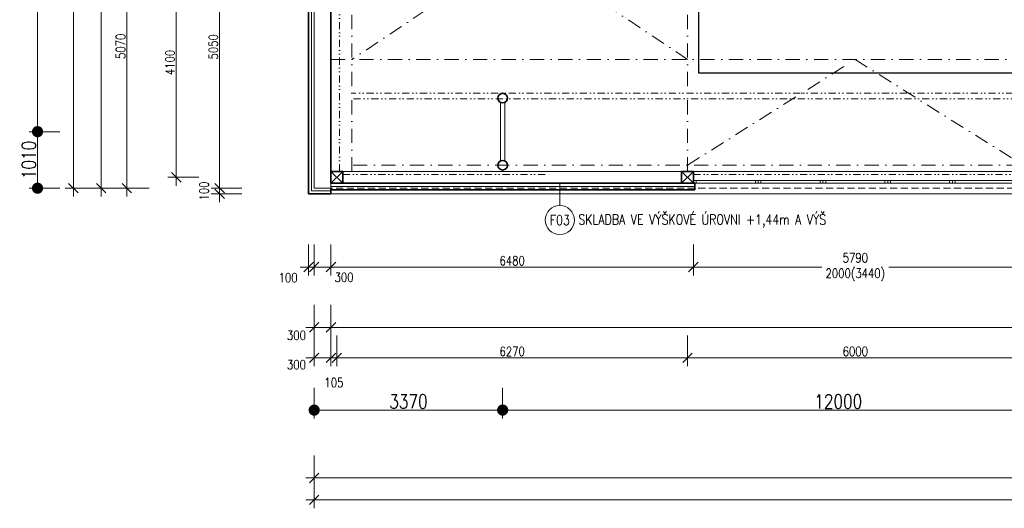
# Model space of a CAD drawing. Header units: millimetres. Extents: x -485339 to 286898, y -1189934 to 1602269.
# Tile 55 of 230: x -145820 to -128216, y -1065795 to -1057068. Entities that reach past the tile are written whole.
import ezdxf
from ezdxf.enums import TextEntityAlignment as Align

# ---------------------------------------------------------------- set-up
doc = ezdxf.new("R2010")
doc.units = ezdxf.units.MM
doc.header["$LTSCALE"] = 10
for name, pattern in [('DASHDOT', [25.4, 12.7, -6.35, 0, -6.35]), ('DĚLICÍ2', [15.875, 6.35, -3.175, 0, -3.175, 0, -3.175]), ('ČÁRKOVANÁ2', [9.525, 6.35, -3.175])]:
    doc.linetypes.add(name, pattern=pattern)
doc.layers.get('Defpoints').update_dxf_attribs({"lineweight": 0})
for name, color, linetype, lineweight in [('N_kóty', 10, 'Continuous', 18), ('N_okna', 10, 'Continuous', 18), ('N_popis', 10, 'Continuous', 18), ('N_čáry_obrys', 10, 'Continuous', 35), ('N_čáry_obv.plášt', 212, 'Continuous', 18), ('N_čáry_obv.plášt_obrys', 212, 'Continuous', 35), ('N_čáry_plné', 10, 'Continuous', 18), ('St_kóty', 132, 'Continuous', 18), ('St_sloupy_konstrukce haly', 5, 'Continuous', 35), ('St_sloupy_opláštění_půdorys', 25, 'Continuous', 35), ('St_čáry_nad', 250, 'DĚLICÍ2', 18), ('St_čáry_osy', 250, 'DASHDOT', 18), ('St_čáry_plné', 250, 'Continuous', 18), ('St_čáry_pod', 250, 'ČÁRKOVANÁ2', 18)]:
    doc.layers.add(name, color=color, linetype=linetype, lineweight=lineweight)
doc.layers.add('VYBAVENÍ', color=222, linetype='Continuous')
doc.styles.get("Standard").update_dxf_attribs({"font": 'simplex.shx', "width": 0.8})
doc.linetypes.add('IZOLACE', pattern='A,0.0001,-0.1,[134,ltypeshp.shx,S=0.1,R=0,X=-0.1,Y=0],-0.2,[134,ltypeshp.shx,S=0.1,R=180,X=0.1,Y=0],-0.1', length=0.4001)
doc.linetypes.add('ZIGZAG', pattern='A,0.00254,-5.08,[131,ltypeshp.shx,S=5.08,R=0,X=-5.08,Y=0],-10.16,[131,ltypeshp.shx,S=5.08,R=180,X=5.08,Y=0],-5.08', length=20.32254)
doc.dimstyles.new('stavebníM100', dxfattribs={"dimtxt": 165, "dimasz": 170, "dimexe": 150, "dimexo": 100, "dimgap": 30, "dimtad": 1, "dimdec": 0, "dimtxsty": 'Standard', "dimblk": 'OBLIQUE', "dimcen": -2.5, "dimdle": 150, "dimclrd": 256, "dimclre": 256, "dimclrt": 256, "dimadec": 4, "dimazin": 0, "dimtfac": 1, "dimtdec": 0, "dimtmove": 2, "dimatfit": 3, "dimldrblk": 'OBLIQUE', "dimfxl": 400, "dimfxlon": 1, "dimlwd": -1, "dimlwe": -1, "dimarcsym": 0})
doc.dimstyles.new('stavebníM100_modul', dxfattribs={"dimtxt": 250, "dimasz": 200, "dimexe": 150, "dimexo": 100, "dimgap": 30, "dimtad": 1, "dimdec": 0, "dimtxsty": 'Standard', "dimblk": 'DOT', "dimcen": -2.5, "dimdle": 150, "dimclrd": 256, "dimclre": 256, "dimclrt": 256, "dimadec": 4, "dimazin": 0, "dimtfac": 1, "dimtdec": 0, "dimtmove": 2, "dimatfit": 3, "dimldrblk": 'OBLIQUE', "dimfxl": 400, "dimfxlon": 1, "dimlwd": -1, "dimlwe": -1, "dimarcsym": 0})

# ---------------------------------------------------------------- blocks, each defined once
blk = doc.blocks.new('G$C08AFE675')
at = {"layer": 'St_sloupy_konstrukce haly', "color": 250, "lineweight": 18, "ltscale": 2}
for points in [[(-525, 40), (525, 40)], [(-525, -40), (525, -40)]]:
    blk.add_lwpolyline(points, dxfattribs=at)
at = {"layer": 'St_sloupy_konstrukce haly', "ltscale": 2}
for centre in [(-600, 0), (600, 0)]:
    blk.add_circle(centre, 85, dxfattribs=at)
blk = doc.blocks.new('G$C0F2906C7')
at = {"layer": 'St_sloupy_opláštění_půdorys', "ltscale": 2}
blk.add_lwpolyline([(-105, -105), (105, -105), (105, 105), (-105, 105)], close=True, dxfattribs=at)
for points in [[(-105, 105), (105, -105)], [(105, 105), (-105, -105)]]:
    blk.add_lwpolyline(points, dxfattribs=at)
blk = doc.blocks.new('*U5517')
at = {"layer": 'St_čáry_osy', "ltscale": 2}
blk.add_lwpolyline([(-3000, -1945), (-4, -55), (3000, -1945)], dxfattribs=at)
blk = doc.blocks.new('*U5516')
at = {"layer": 'St_čáry_osy', "ltscale": 2}
blk.add_blockref('*U5517', (0, 0), dxfattribs=at)
blk = doc.blocks.new('*U5521')
at = {"layer": 'St_čáry_osy', "ltscale": 2}
blk.add_lwpolyline([(3000, -1000), (0, 1000), (-3000, -1000)], dxfattribs=at)
blk = doc.blocks.new('*U5520')
at = {"layer": 'St_čáry_osy', "ltscale": 2}
for p in [(0, 14000), (0, 12000), (0, 10000), (0, 8000), (0, 6000), (0, 4000), (0, 2000), (0, 0)]:
    blk.add_blockref('*U5521', p, dxfattribs=at)
blk = doc.blocks.new('_OBLIQUE')
at = {"color": 0, "linetype": 'ByBlock'}
blk.add_line((-0.5, -0.5), (0.5, 0.5), dxfattribs=at)
blk = doc.blocks.new('*D5692')
at = {"layer": 'Defpoints', "color": 0}
for p in [(-140555, -1061874), (-140255, -1061874), (-140255, -1062563)]:
    blk.add_point(p, dxfattribs=at)
at = {"layer": 'St_kóty'}
for p, q in [((-140555, -1062163), (-140555, -1062713)), ((-140255, -1062163), (-140255, -1062713)), ((-140705, -1062563), (-140105, -1062563))]:
    blk.add_line(p, q, dxfattribs=at)
at = {"layer": 'St_kóty', "linetype": 'ByBlock', "xscale": 170, "yscale": 170, "zscale": 170, "rotation": 180}
blk.add_blockref('_OBLIQUE', (-140555, -1062563), dxfattribs=at)
at = {"layer": 'St_kóty', "linetype": 'ByBlock', "xscale": 170, "yscale": 170, "zscale": 170}
blk.add_blockref('_OBLIQUE', (-140255, -1062563), dxfattribs=at)
at = {"layer": 'St_kóty', "insert": (-140872, -1062705), "char_height": 165, "attachment_point": 5}
blk.add_mtext('300', dxfattribs=at)
blk = doc.blocks.new('*D5693')
at = {"layer": 'Defpoints', "color": 0}
for p in [(-140255, -1061874), (-70505, -1062274), (-70505, -1062563)]:
    blk.add_point(p, dxfattribs=at)
at = {"layer": 'St_kóty'}
for p, q in [((-140255, -1062163), (-140255, -1062713)), ((-70505, -1062374), (-70505, -1062713)), ((-140405, -1062563), (-70355, -1062563))]:
    blk.add_line(p, q, dxfattribs=at)
at = {"layer": 'St_kóty', "linetype": 'ByBlock', "xscale": 170, "yscale": 170, "zscale": 170, "rotation": 180}
blk.add_blockref('_OBLIQUE', (-140255, -1062563), dxfattribs=at)
at = {"layer": 'St_kóty', "linetype": 'ByBlock', "xscale": 170, "yscale": 170, "zscale": 170}
blk.add_blockref('_OBLIQUE', (-70505, -1062563), dxfattribs=at)
at = {"layer": 'St_kóty', "insert": (-105380, -1062450), "char_height": 165, "attachment_point": 5}
blk.add_mtext('69750', dxfattribs=at)
blk = doc.blocks.new('*D5707')
at = {"layer": 'Defpoints', "color": 0}
for p in [(-140555, -1060078), (-140255, -1060078), (-140255, -1063107)]:
    blk.add_point(p, dxfattribs=at)
at = {"layer": 'St_kóty'}
for p, q in [((-140555, -1062707), (-140555, -1063257)), ((-140255, -1062707), (-140255, -1063257)), ((-140705, -1063107), (-140105, -1063107))]:
    blk.add_line(p, q, dxfattribs=at)
at = {"layer": 'St_kóty', "linetype": 'ByBlock', "xscale": 170, "yscale": 170, "zscale": 170, "rotation": 180}
blk.add_blockref('_OBLIQUE', (-140555, -1063107), dxfattribs=at)
at = {"layer": 'St_kóty', "linetype": 'ByBlock', "xscale": 170, "yscale": 170, "zscale": 170}
blk.add_blockref('_OBLIQUE', (-140255, -1063107), dxfattribs=at)
at = {"layer": 'St_kóty', "insert": (-140872, -1063230), "char_height": 165, "attachment_point": 5}
blk.add_mtext('300', dxfattribs=at)
blk = doc.blocks.new('*D5708')
at = {"layer": 'Defpoints', "color": 0}
for p in [(-140150, -1059883), (-140255, -1060078), (-140150, -1063107)]:
    blk.add_point(p, dxfattribs=at)
at = {"layer": 'St_kóty'}
for p, q in [((-140255, -1062707), (-140255, -1063257)), ((-140150, -1062707), (-140150, -1063257)), ((-140405, -1063107), (-140000, -1063107))]:
    blk.add_line(p, q, dxfattribs=at)
at = {"layer": 'St_kóty', "linetype": 'ByBlock', "xscale": 170, "yscale": 170, "zscale": 170, "rotation": 180}
blk.add_blockref('_OBLIQUE', (-140255, -1063107), dxfattribs=at)
at = {"layer": 'St_kóty', "linetype": 'ByBlock', "xscale": 170, "yscale": 170, "zscale": 170}
blk.add_blockref('_OBLIQUE', (-140150, -1063107), dxfattribs=at)
at = {"layer": 'St_kóty', "insert": (-140202, -1063549), "char_height": 165, "attachment_point": 5}
blk.add_mtext('105', dxfattribs=at)
blk = doc.blocks.new('*D5709')
at = {"layer": 'Defpoints', "color": 0}
for p in [(-140150, -1059883), (-133880, -1059883), (-133880, -1063107)]:
    blk.add_point(p, dxfattribs=at)
at = {"layer": 'St_kóty'}
for p, q in [((-140150, -1062707), (-140150, -1063257)), ((-133880, -1062707), (-133880, -1063257)), ((-140300, -1063107), (-133730, -1063107))]:
    blk.add_line(p, q, dxfattribs=at)
at = {"layer": 'St_kóty', "linetype": 'ByBlock', "xscale": 170, "yscale": 170, "zscale": 170, "rotation": 180}
blk.add_blockref('_OBLIQUE', (-140150, -1063107), dxfattribs=at)
at = {"layer": 'St_kóty', "linetype": 'ByBlock', "xscale": 170, "yscale": 170, "zscale": 170}
blk.add_blockref('_OBLIQUE', (-133880, -1063107), dxfattribs=at)
at = {"layer": 'St_kóty', "insert": (-137015, -1062994), "char_height": 165, "attachment_point": 5}
blk.add_mtext('6270', dxfattribs=at)
blk = doc.blocks.new('*D5710')
at = {"layer": 'Defpoints', "color": 0}
for p in [(-133880, -1059883), (-127880, -1059883), (-127880, -1063107)]:
    blk.add_point(p, dxfattribs=at)
at = {"layer": 'St_kóty'}
for p, q in [((-133880, -1062707), (-133880, -1063257)), ((-127880, -1062707), (-127880, -1063257)), ((-134030, -1063107), (-127730, -1063107))]:
    blk.add_line(p, q, dxfattribs=at)
at = {"layer": 'St_kóty', "linetype": 'ByBlock', "xscale": 170, "yscale": 170, "zscale": 170, "rotation": 180}
blk.add_blockref('_OBLIQUE', (-133880, -1063107), dxfattribs=at)
at = {"layer": 'St_kóty', "linetype": 'ByBlock', "xscale": 170, "yscale": 170, "zscale": 170}
blk.add_blockref('_OBLIQUE', (-127880, -1063107), dxfattribs=at)
at = {"layer": 'St_kóty', "insert": (-130880, -1062994), "char_height": 165, "attachment_point": 5}
blk.add_mtext('6000', dxfattribs=at)
blk = doc.blocks.new('_Dot')
at = {"color": 0, "linetype": 'ByBlock', "lineweight": -2}
blk.add_line((-0.5, 0), (-1, 0), dxfattribs=at)
at = {"color": 0, "linetype": 'ByBlock', "const_width": 0.5}
blk.add_lwpolyline([(-0.25, 0, 1), (0.25, 0, 1)], format="xyb", close=True, dxfattribs=at)
blk = doc.blocks.new('*D5736')
at = {"layer": 'Defpoints', "color": 0}
for p in [(-137185, -1040868), (-125185, -1040868), (-137185, -1064041)]:
    blk.add_point(p, dxfattribs=at)
at = {"layer": 'St_kóty'}
for p, q in [((-137185, -1063641), (-137185, -1064191)), ((-125185, -1063641), (-125185, -1064191)), ((-125385, -1064041), (-136985, -1064041))]:
    blk.add_line(p, q, dxfattribs=at)
at = {"layer": 'St_kóty', "linetype": 'ByBlock', "xscale": 200, "yscale": 200, "zscale": 200, "rotation": 180}
blk.add_blockref('_Dot', (-137185, -1064041), dxfattribs=at)
at = {"layer": 'St_kóty', "linetype": 'ByBlock', "xscale": 200, "yscale": 200, "zscale": 200}
blk.add_blockref('_Dot', (-125185, -1064041), dxfattribs=at)
at = {"layer": 'St_kóty', "insert": (-131185, -1063886), "char_height": 250, "attachment_point": 5}
blk.add_mtext('12000', dxfattribs=at)
blk = doc.blocks.new('*D5737')
at = {"layer": 'Defpoints', "color": 0}
for p in [(-137185, -1040868), (-140555, -1060078), (-140555, -1064041)]:
    blk.add_point(p, dxfattribs=at)
at = {"layer": 'St_kóty'}
for p, q in [((-140555, -1063641), (-140555, -1064191)), ((-137185, -1063641), (-137185, -1064191)), ((-137385, -1064041), (-140355, -1064041))]:
    blk.add_line(p, q, dxfattribs=at)
at = {"layer": 'St_kóty', "linetype": 'ByBlock', "xscale": 200, "yscale": 200, "zscale": 200, "rotation": 180}
blk.add_blockref('_Dot', (-140555, -1064041), dxfattribs=at)
at = {"layer": 'St_kóty', "linetype": 'ByBlock', "xscale": 200, "yscale": 200, "zscale": 200}
blk.add_blockref('_Dot', (-137185, -1064041), dxfattribs=at)
at = {"layer": 'St_kóty', "insert": (-138870, -1063886), "char_height": 250, "attachment_point": 5}
blk.add_mtext('3370', dxfattribs=at)
blk = doc.blocks.new('*D5738')
at = {"layer": 'Defpoints', "color": 0}
for p in [(-143904, -1055008), (-141724, -1055008), (-141624, -1060078)]:
    blk.add_point(p, dxfattribs=at)
at = {"layer": 'St_kóty'}
for p, q in [((-143504, -1055008), (-144054, -1055008)), ((-143904, -1060228), (-143904, -1054858)), ((-143504, -1060078), (-144054, -1060078))]:
    blk.add_line(p, q, dxfattribs=at)
at = {"layer": 'St_kóty', "linetype": 'ByBlock', "xscale": 170, "yscale": 170, "zscale": 170}
for p, rotation in [((-143904, -1055008), 90), ((-143904, -1060078), 270)]:
    blk.add_blockref('_OBLIQUE', p, dxfattribs=dict(at, rotation=rotation))
at = {"layer": 'St_kóty', "insert": (-144016, -1057543), "char_height": 165, "attachment_point": 5, "rotation": 90}
blk.add_mtext('5070', dxfattribs=at)
blk = doc.blocks.new('*D5748')
at = {"layer": 'Defpoints', "color": 0}
for p in [(-141624, -1044648), (-144364, -1060078), (-141624, -1060078)]:
    blk.add_point(p, dxfattribs=at)
at = {"layer": 'St_kóty'}
for p, q in [((-144364, -1044498), (-144364, -1060228)), ((-143964, -1044648), (-144514, -1044648)), ((-143964, -1060078), (-144514, -1060078))]:
    blk.add_line(p, q, dxfattribs=at)
at = {"layer": 'St_kóty', "linetype": 'ByBlock', "xscale": 170, "yscale": 170, "zscale": 170}
for p, rotation in [((-144364, -1044648), 90), ((-144364, -1060078), 270)]:
    blk.add_blockref('_OBLIQUE', p, dxfattribs=dict(at, rotation=rotation))
at = {"layer": 'St_kóty', "insert": (-144477, -1052363), "char_height": 165, "attachment_point": 5, "rotation": 90}
blk.add_mtext('15430', dxfattribs=at)
blk = doc.blocks.new('*D5749')
at = {"layer": 'Defpoints', "color": 0}
for p in [(-144860, -992923), (-141524, -992923), (-141624, -1060078)]:
    blk.add_point(p, dxfattribs=at)
at = {"layer": 'St_kóty'}
for p, q in [((-144860, -1060228), (-144860, -992773)), ((-144460, -992923), (-145010, -992923)), ((-144460, -1060078), (-145010, -1060078))]:
    blk.add_line(p, q, dxfattribs=at)
at = {"layer": 'St_kóty', "linetype": 'ByBlock', "xscale": 170, "yscale": 170, "zscale": 170}
for p, rotation in [((-144860, -992923), 90), ((-144860, -1060078), 270)]:
    blk.add_blockref('_OBLIQUE', p, dxfattribs=dict(at, rotation=rotation))
at = {"layer": 'St_kóty', "insert": (-144973, -1026500), "char_height": 165, "attachment_point": 5, "rotation": 90}
blk.add_mtext('67155', dxfattribs=at)
blk = doc.blocks.new('*D5752')
at = {"layer": 'Defpoints', "color": 0}
for p in [(-138294, -1041768), (-145501, -1059068), (-138294, -1059068)]:
    blk.add_point(p, dxfattribs=at)
at = {"layer": 'St_kóty'}
for p, q in [((-145101, -1041768), (-145651, -1041768)), ((-145501, -1041968), (-145501, -1058868)), ((-145101, -1059068), (-145651, -1059068))]:
    blk.add_line(p, q, dxfattribs=at)
at = {"layer": 'St_kóty', "linetype": 'ByBlock', "xscale": 200, "yscale": 200, "zscale": 200}
for p, rotation in [((-145501, -1041768), 90), ((-145501, -1059068), 270)]:
    blk.add_blockref('_Dot', p, dxfattribs=dict(at, rotation=rotation))
at = {"layer": 'St_kóty', "insert": (-145656, -1050418), "char_height": 250, "attachment_point": 5, "rotation": 90}
blk.add_mtext('17300', dxfattribs=at)
blk = doc.blocks.new('*D5753')
at = {"layer": 'Defpoints', "color": 0}
for p in [(-138294, -1059068), (-145501, -1060078), (-141624, -1060078)]:
    blk.add_point(p, dxfattribs=at)
at = {"layer": 'St_kóty'}
for p, q in [((-145101, -1059068), (-145651, -1059068)), ((-145501, -1059268), (-145501, -1059878)), ((-145101, -1060078), (-145651, -1060078))]:
    blk.add_line(p, q, dxfattribs=at)
at = {"layer": 'St_kóty', "linetype": 'ByBlock', "xscale": 200, "yscale": 200, "zscale": 200}
for p, rotation in [((-145501, -1059068), 90), ((-145501, -1060078), 270)]:
    blk.add_blockref('_Dot', p, dxfattribs=dict(at, rotation=rotation))
at = {"layer": 'St_kóty', "insert": (-145656, -1059573), "char_height": 250, "attachment_point": 5, "rotation": 90}
blk.add_mtext('1010', dxfattribs=at)
blk = doc.blocks.new('*D6628')
at = {"layer": 'Defpoints', "color": 0}
for p in [(-43625, -1042046), (-140555, -1060078), (-43625, -1065645)]:
    blk.add_point(p, dxfattribs=at)
at = {"layer": 'St_kóty'}
for p, q in [((-140555, -1065245), (-140555, -1065795)), ((-43625, -1065245), (-43625, -1065795)), ((-140705, -1065645), (-43475, -1065645))]:
    blk.add_line(p, q, dxfattribs=at)
at = {"layer": 'St_kóty', "linetype": 'ByBlock', "xscale": 170, "yscale": 170, "zscale": 170, "rotation": 180}
blk.add_blockref('_OBLIQUE', (-140555, -1065645), dxfattribs=at)
at = {"layer": 'St_kóty', "linetype": 'ByBlock', "xscale": 170, "yscale": 170, "zscale": 170}
blk.add_blockref('_OBLIQUE', (-43625, -1065645), dxfattribs=at)
at = {"layer": 'St_kóty', "insert": (-92090, -1065533), "char_height": 165, "attachment_point": 5}
blk.add_mtext('96930', dxfattribs=at)
blk = doc.blocks.new('*D6629')
at = {"layer": 'Defpoints', "color": 0}
for p in [(-140555, -1060078), (-59725, -1060478), (-59725, -1065253)]:
    blk.add_point(p, dxfattribs=at)
at = {"layer": 'St_kóty'}
for p, q in [((-140555, -1064853), (-140555, -1065403)), ((-59725, -1064853), (-59725, -1065403)), ((-140705, -1065253), (-59575, -1065253))]:
    blk.add_line(p, q, dxfattribs=at)
at = {"layer": 'St_kóty', "linetype": 'ByBlock', "xscale": 170, "yscale": 170, "zscale": 170, "rotation": 180}
blk.add_blockref('_OBLIQUE', (-140555, -1065253), dxfattribs=at)
at = {"layer": 'St_kóty', "linetype": 'ByBlock', "xscale": 170, "yscale": 170, "zscale": 170}
blk.add_blockref('_OBLIQUE', (-59725, -1065253), dxfattribs=at)
at = {"layer": 'St_kóty', "insert": (-100140, -1065141), "char_height": 165, "attachment_point": 5}
blk.add_mtext('80830', dxfattribs=at)
blk = doc.blocks.new('*D6655')
at = {"layer": 'Defpoints', "color": 0}
for p in [(-143020, -1055783), (-141219, -1055783), (-141219, -1059883)]:
    blk.add_point(p, dxfattribs=at)
at = {"layer": 'St_kóty'}
for p, q in [((-143020, -1060033), (-143020, -1055633)), ((-142620, -1055783), (-143170, -1055783)), ((-142620, -1059883), (-143170, -1059883))]:
    blk.add_line(p, q, dxfattribs=at)
at = {"layer": 'St_kóty', "linetype": 'ByBlock', "xscale": 170, "yscale": 170, "zscale": 170}
for p, rotation in [((-143020, -1055783), 90), ((-143020, -1059883), 270)]:
    blk.add_blockref('_OBLIQUE', p, dxfattribs=dict(at, rotation=rotation))
at = {"layer": 'St_kóty', "insert": (-143133, -1057833), "char_height": 165, "attachment_point": 5, "rotation": 90}
blk.add_mtext('4100', dxfattribs=at)
blk = doc.blocks.new('G$C5E2F4CAD')
at = {"layer": 'N_okna'}
for points in [[(0, 0), (1158, 0), (1158, 50), (0, 50)], [(0, 0), (50, 0), (50, 50), (0, 50)], [(1158, 0), (1108, 0), (1108, 50), (1158, 50)], [(1158, 0), (2316, 0), (2316, 50), (1158, 50)], [(1158, 0), (1158, 0), (1158, 50), (1158, 50)], [(1158, 0), (1208, 0), (1208, 50), (1158, 50)], [(2316, 0), (2266, 0), (2266, 50), (2316, 50)], [(2316, 0), (3474, 0), (3474, 50), (2316, 50)], [(2316, 0), (2316, 0), (2316, 50), (2316, 50)], [(2316, 0), (2366, 0), (2366, 50), (2316, 50)], [(3474, 0), (3424, 0), (3424, 50), (3474, 50)], [(3474, 0), (4632, 0), (4632, 50), (3474, 50)], [(3474, 0), (3474, 0), (3474, 50), (3474, 50)], [(3474, 0), (3524, 0), (3524, 50), (3474, 50)], [(4632, 0), (4582, 0), (4582, 50), (4632, 50)], [(4632, 0), (5790, 0), (5790, 50), (4632, 50)], [(4632, 0), (4632, 0), (4632, 50), (4632, 50)], [(4632, 0), (4682, 0), (4682, 50), (4632, 50)], [(5790, 0), (5740, 0), (5740, 50), (5790, 50)]]:
    blk.add_lwpolyline(points, close=True, dxfattribs=at)
blk = doc.blocks.new('*U6910')
at = {"layer": 'N_okna'}
blk.add_blockref('G$C5E2F4CAD', (-2895, -25), dxfattribs=at)
blk = doc.blocks.new('*U6911')
at = {"layer": 'N_okna'}
blk.add_blockref('*U6910', (0, 0), dxfattribs=at)
blk = doc.blocks.new('*D6924')
at = {"layer": 'Defpoints', "color": 0}
for p in [(-140655, -1060078), (-140555, -1060078), (-140655, -1061486)]:
    blk.add_point(p, dxfattribs=at)
at = {"layer": 'N_kóty'}
for p, q in [((-140655, -1061086), (-140655, -1061636)), ((-140555, -1061086), (-140555, -1061636)), ((-140405, -1061486), (-140805, -1061486))]:
    blk.add_line(p, q, dxfattribs=at)
at = {"layer": 'N_kóty', "linetype": 'ByBlock', "xscale": 170, "yscale": 170, "zscale": 170, "rotation": 180}
blk.add_blockref('_OBLIQUE', (-140655, -1061486), dxfattribs=at)
at = {"layer": 'N_kóty', "linetype": 'ByBlock', "xscale": 170, "yscale": 170, "zscale": 170}
blk.add_blockref('_OBLIQUE', (-140555, -1061486), dxfattribs=at)
at = {"layer": 'N_kóty', "insert": (-141021, -1061676), "char_height": 165, "attachment_point": 5}
blk.add_mtext('100', dxfattribs=at)
blk = doc.blocks.new('*D6926')
at = {"layer": 'Defpoints', "color": 0}
for p in [(-140555, -1060078), (-140255, -1060078), (-140255, -1061486)]:
    blk.add_point(p, dxfattribs=at)
at = {"layer": 'N_kóty'}
for p, q in [((-140555, -1061086), (-140555, -1061636)), ((-140255, -1061086), (-140255, -1061636)), ((-140705, -1061486), (-140105, -1061486))]:
    blk.add_line(p, q, dxfattribs=at)
at = {"layer": 'N_kóty', "linetype": 'ByBlock', "xscale": 170, "yscale": 170, "zscale": 170, "rotation": 180}
blk.add_blockref('_OBLIQUE', (-140555, -1061486), dxfattribs=at)
at = {"layer": 'N_kóty', "linetype": 'ByBlock', "xscale": 170, "yscale": 170, "zscale": 170}
blk.add_blockref('_OBLIQUE', (-140255, -1061486), dxfattribs=at)
at = {"layer": 'N_kóty', "insert": (-140020, -1061669), "char_height": 165, "attachment_point": 5}
blk.add_mtext('300', dxfattribs=at)
blk = doc.blocks.new('*D6927')
at = {"layer": 'Defpoints', "color": 0}
for p in [(-140255, -1060078), (-133775, -1059988), (-133775, -1061486)]:
    blk.add_point(p, dxfattribs=at)
at = {"layer": 'N_kóty'}
for p, q in [((-140255, -1061086), (-140255, -1061636)), ((-133775, -1061086), (-133775, -1061636)), ((-140405, -1061486), (-133625, -1061486))]:
    blk.add_line(p, q, dxfattribs=at)
at = {"layer": 'N_kóty', "linetype": 'ByBlock', "xscale": 170, "yscale": 170, "zscale": 170, "rotation": 180}
blk.add_blockref('_OBLIQUE', (-140255, -1061486), dxfattribs=at)
at = {"layer": 'N_kóty', "linetype": 'ByBlock', "xscale": 170, "yscale": 170, "zscale": 170}
blk.add_blockref('_OBLIQUE', (-133775, -1061486), dxfattribs=at)
at = {"layer": 'N_kóty', "insert": (-137015, -1061373), "char_height": 165, "attachment_point": 5}
blk.add_mtext('6480', dxfattribs=at)
blk = doc.blocks.new('*D6928')
at = {"layer": 'Defpoints', "color": 0}
for p in [(-133775, -1059988), (-127985, -1059988), (-127985, -1061486)]:
    blk.add_point(p, dxfattribs=at)
at = {"layer": 'N_kóty'}
for p, q in [((-133775, -1061086), (-133775, -1061636)), ((-127985, -1061086), (-127985, -1061636)), ((-133925, -1061486), (-131479, -1061486)), ((-127835, -1061486), (-130281, -1061486))]:
    blk.add_line(p, q, dxfattribs=at)
at = {"layer": 'N_kóty', "xscale": 170, "yscale": 170, "zscale": 170, "rotation": 180}
blk.add_blockref('_OBLIQUE', (-133775, -1061486), dxfattribs=at)
at = {"layer": 'N_kóty', "xscale": 170, "yscale": 170, "zscale": 170}
blk.add_blockref('_OBLIQUE', (-127985, -1061486), dxfattribs=at)
at = {"layer": 'N_kóty', "insert": (-130880, -1061486), "char_height": 165, "attachment_point": 5}
blk.add_mtext('5790\\P2000(3440)', dxfattribs=at)
blk = doc.blocks.new('*D6957')
at = {"layer": 'Defpoints', "color": 0}
for p in [(-142246, -1060078), (-141391, -1060078), (-141491, -1060178)]:
    blk.add_point(p, dxfattribs=at)
at = {"layer": 'N_kóty'}
for p, q in [((-142246, -1060328), (-142246, -1059928)), ((-141846, -1060078), (-142396, -1060078)), ((-141846, -1060178), (-142396, -1060178))]:
    blk.add_line(p, q, dxfattribs=at)
at = {"layer": 'N_kóty', "linetype": 'ByBlock', "xscale": 170, "yscale": 170, "zscale": 170}
for p, rotation in [((-142246, -1060078), 90), ((-142246, -1060178), 270)]:
    blk.add_blockref('_OBLIQUE', p, dxfattribs=dict(at, rotation=rotation))
at = {"layer": 'N_kóty', "insert": (-142523, -1060128), "char_height": 165, "attachment_point": 5, "rotation": 90}
blk.add_mtext('100', dxfattribs=at)
blk = doc.blocks.new('*D6958')
at = {"layer": 'Defpoints', "color": 0}
for p in [(-142246, -1055028), (-141391, -1055028), (-141391, -1060078)]:
    blk.add_point(p, dxfattribs=at)
at = {"layer": 'N_kóty'}
for p, q in [((-142246, -1060228), (-142246, -1054878)), ((-141846, -1055028), (-142396, -1055028)), ((-141846, -1060078), (-142396, -1060078))]:
    blk.add_line(p, q, dxfattribs=at)
at = {"layer": 'N_kóty', "linetype": 'ByBlock', "xscale": 170, "yscale": 170, "zscale": 170}
for p, rotation in [((-142246, -1055028), 90), ((-142246, -1060078), 270)]:
    blk.add_blockref('_OBLIQUE', p, dxfattribs=dict(at, rotation=rotation))
at = {"layer": 'N_kóty', "insert": (-142358, -1057553), "char_height": 165, "attachment_point": 5, "rotation": 90}
blk.add_mtext('5050', dxfattribs=at)

msp = doc.modelspace()

# ---------------------------------------------------------------- linework, layer by layer
at = {"layer": 'N_okna'}
msp.add_lwpolyline([(-133774.9, -1059987.6), (-133774.9, -1059987.6), (-133774.9, -1059937.6), (-133774.9, -1059937.6)], close=True, dxfattribs=at)
at = {"layer": 'N_popis'}
msp.add_lwpolyline([(-136162.4, -1060386.7), (-136162.4, -1059987.6)], dxfattribs=at)
msp.add_circle((-136162.4, -1060646.6), 259.9, dxfattribs=at)
at = {"layer": 'N_čáry_obrys', "ltscale": 2}
for points in [[(-140654.9, -1055007.6), (-140654.9, -1060177.6)], [(-140254.9, -1060177.6), (-140654.9, -1060177.6)]]:
    msp.add_lwpolyline(points, dxfattribs=at)
at = {"layer": 'N_čáry_obrys'}
msp.add_lwpolyline([(-140254.9, -1060177.6), (-140254.9, -1060077.6)], dxfattribs=at)
at = {"layer": 'N_čáry_obv.plášt', "linetype": 'IZOLACE', "ltscale": 10}
for points in [[(-140604.9, -1055027.6), (-140604.9, -1060127.6)], [(-140254.9, -1060127.6), (-140604.9, -1060127.6)]]:
    msp.add_lwpolyline(points, dxfattribs=at)
at = {"layer": 'N_čáry_obv.plášt'}
msp.add_lwpolyline([(-140254.9, -1059987.6), (-140254.9, -1060107.6)], dxfattribs=at)
at = {"layer": 'N_čáry_obv.plášt', "linetype": 'ZIGZAG'}
msp.add_lwpolyline([(-140254.9, -1060047.6), (-133749.9, -1060047.6)], dxfattribs=at)
at = {"layer": 'N_čáry_obv.plášt_obrys', "ltscale": 2}
for points in [[(-140254.9, -1059987.6), (-133749.9, -1059987.6)], [(-140254.9, -1060107.6), (-133749.9, -1060107.6)]]:
    msp.add_lwpolyline(points, dxfattribs=at)
at = {"layer": 'N_čáry_obv.plášt_obrys'}
msp.add_lwpolyline([(-133749.9, -1060107.6), (-133749.9, -1059987.6)], dxfattribs=at)
at = {"layer": 'N_čáry_plné', "ltscale": 2}
msp.add_lwpolyline([(-70504.9, -1060177.6), (-140254.9, -1060177.6)], dxfattribs=at)
at = {"layer": 'St_sloupy_konstrukce haly', "ltscale": 2}
msp.add_lwpolyline([(-140254.9, -1055027.6), (-140254.9, -1059777.6)], dxfattribs=at)
at = {"layer": 'St_čáry_nad', "ltscale": 2}
for points in [[(-140099.9, -1059777.6), (-140099.9, -1056047.6)], [(-71184.9, -1058382.6), (-139879.9, -1058382.6)], [(-71101.2, -1058482.6), (-139879.9, -1058482.6)], [(-140044.9, -1059832.6), (-136314.9, -1059832.6)], [(-133774.9, -1059832.6), (-127984.9, -1059832.6)]]:
    msp.add_lwpolyline(points, dxfattribs=at)
at = {"layer": 'St_čáry_osy', "ltscale": 2}
for points in [[(-139879.9, -1059777.6), (-139879.9, -992785.6)], [(-133879.9, -1059777.6), (-133879.9, -992785.6)], [(-140254.9, -1057777.6), (-70504.9, -1057777.6)], [(-70504.9, -1059667.6), (-140099.9, -1059667.6)]]:
    msp.add_lwpolyline(points, dxfattribs=at)
at = {"layer": 'St_čáry_plné', "ltscale": 2}
for points in [[(-140554.9, -1055027.6), (-140554.9, -1060077.6)], [(-140254.9, -1059777.6), (-70504.9, -1059777.6)], [(-140254.9, -1060077.6), (-140554.9, -1060077.6)]]:
    msp.add_lwpolyline(points, dxfattribs=at)
at = {"layer": 'St_čáry_pod', "ltscale": 2}
msp.add_lwpolyline([(-70504.9, -1060077.6), (-140254.9, -1060077.6)], dxfattribs=at)
at = {"layer": 'VYBAVENÍ'}
msp.add_lwpolyline([(-133685.9, -1058014), (-127685.9, -1058014), (-127685.9, -1053014), (-133685.9, -1053014)], close=True, dxfattribs=at)

# ---------------------------------------------------------------- block references
at = {"layer": 'N_okna'}
msp.add_blockref('*U6911', (-130879.9, -1059962.6), dxfattribs=at)
at = {"layer": 'St_sloupy_konstrukce haly', "ltscale": 2, "rotation": 90}
msp.add_blockref('G$C08AFE675', (-137184.9, -1059067.6), dxfattribs=at)
at = {"layer": 'St_sloupy_opláštění_půdorys', "ltscale": 2, "rotation": 90}
for p in [(-140149.9, -1059882.6), (-133879.9, -1059882.6)]:
    msp.add_blockref('G$C0F2906C7', p, dxfattribs=at)
at = {"layer": 'St_čáry_osy', "ltscale": 2}
for name, p in [('*U5520', (-136879.9, -1056777.6)), ('*U5516', (-130879.9, -1057722.6))]:
    msp.add_blockref(name, p, dxfattribs=at)

# ---------------------------------------------------------------- texts
at = {"layer": 'N_popis', "width": 0.8}
msp.add_text('F03', height=180, dxfattribs=at).set_placement((-136162.4, -1060646.6), align=Align.MIDDLE_CENTER)
msp.add_text('SKLADBA VE VÝŠKOVÉ ÚROVNI +1,44m A VÝŠ', height=180, dxfattribs=at).set_placement((-135832.2, -1060726))

# ---------------------------------------------------------------- dimensions: what is measured, and where the dimension line sits
at = {"layer": 'N_kóty'}
for base, p1, p2, picture, middle in [((-142245.6, -1055027.6), (-141391.2, -1060077.6), (-141391.2, -1055027.6), '*D6958', (-142358.1, -1057552.6)), ((-142245.6, -1060077.6), (-141491.2, -1060177.6), (-141391.2, -1060077.6), '*D6957', (-142523.1, -1060127.6))]:
    dim = msp.add_linear_dim(base=base, p1=p1, p2=p2, angle=90, dimstyle='stavebníM100', dxfattribs=at)
    dim.commit()
    dim.dimension.update_dxf_attribs({"geometry": picture, "text_midpoint": middle})
for base, p2, picture, middle in [((-140654.9, -1061485.5), (-140654.9, -1060077.6), '*D6924', (-141020.7, -1061675.6)), ((-140254.9, -1061485.5), (-140254.9, -1060077.6), '*D6926', (-140019.9, -1061668.7))]:
    dim = msp.add_linear_dim(base=base, p1=(-140554.9, -1060077.6), p2=p2, dimstyle='stavebníM100', dxfattribs=at)
    dim.commit()
    dim.dimension.update_dxf_attribs({"geometry": picture, "text_midpoint": middle, "dimtype": 160})
dim = msp.add_linear_dim(base=(-133774.9, -1061485.5), p1=(-140254.9, -1060077.6), p2=(-133774.9, -1059987.6), dimstyle='stavebníM100', dxfattribs=at)
dim.commit()
dim.dimension.update_dxf_attribs({"geometry": '*D6927', "text_midpoint": (-137014.9, -1061373)})
dim = msp.add_linear_dim(base=(-127984.9, -1061485.5), p1=(-133774.9, -1059987.6), p2=(-127984.9, -1059987.6), text='<>\\P2000(3440)', dimstyle='stavebníM100', override={"dimtxsty": 'Standard'}, dxfattribs=at)
dim.commit()
dim.dimension.update_dxf_attribs({"geometry": '*D6928', "text_midpoint": (-130879.9, -1061485.5), "dimtype": 160})
at = {"layer": 'St_kóty'}
for base, p1, p2, dimstyle, picture, middle in [((-144860.3, -992922.8), (-141624.1, -1060077.6), (-141524.1, -992922.8), 'stavebníM100', '*D5749', (-144972.8, -1026500.2)), ((-144364.1, -1060077.6), (-141624.1, -1044647.6), (-141624.1, -1060077.6), 'stavebníM100', '*D5748', (-144476.6, -1052362.6)), ((-143903.9, -1055007.6), (-141624.1, -1060077.6), (-141724.1, -1055007.6), 'stavebníM100', '*D5738', (-144016.4, -1057542.6)), ((-143020, -1055782.6), (-141219.1, -1059882.6), (-141219.1, -1055782.6), 'stavebníM100', '*D6655', (-143132.5, -1057832.6)), ((-145501.1, -1060077.6), (-138294.1, -1059067.6), (-141624.1, -1060077.6), 'stavebníM100_modul', '*D5753', (-145656.1, -1059572.6))]:
    dim = msp.add_linear_dim(base=base, p1=p1, p2=p2, angle=90, dimstyle=dimstyle, override={"dimtxsty": 'Standard', "dimldrblk": 'OBLIQUE'}, dxfattribs=at)
    dim.commit()
    dim.dimension.update_dxf_attribs({"geometry": picture, "text_midpoint": middle})
for base, p1, p2, dimstyle, picture, middle in [((-140554.9, -1064041.5), (-137184.9, -1040867.6), (-140554.9, -1060077.6), 'stavebníM100_modul', '*D5737', (-138869.9, -1063886.5)), ((-43625.2, -1065645.1), (-140554.9, -1060077.6), (-43625.2, -1042045.8), 'stavebníM100', '*D6628', (-92090, -1065532.6)), ((-59724.9, -1065253.2), (-140554.9, -1060077.6), (-59724.9, -1060477.6), 'stavebníM100', '*D6629', (-100139.9, -1065140.7)), ((-70504.9, -1062562.9), (-140254.9, -1061874.1), (-70504.9, -1062274.1), 'stavebníM100', '*D5693', (-105379.9, -1062450.4))]:
    dim = msp.add_linear_dim(base=base, p1=p1, p2=p2, dimstyle=dimstyle, override={"dimtxsty": 'Standard', "dimldrblk": 'OBLIQUE'}, dxfattribs=at)
    dim.commit()
    dim.dimension.update_dxf_attribs({"geometry": picture, "text_midpoint": middle})
for base, p1, p2, dimstyle, picture, middle in [((-137184.9, -1064041.5), (-125184.9, -1040867.6), (-137184.9, -1040867.6), 'stavebníM100_modul', '*D5736', (-131184.9, -1063886.5)), ((-140149.9, -1063107), (-140254.9, -1060077.6), (-140149.9, -1059882.6), 'stavebníM100', '*D5708', (-140202.4, -1063549.5)), ((-133879.9, -1063107), (-140149.9, -1059882.6), (-133879.9, -1059882.6), 'stavebníM100', '*D5709', (-137014.9, -1062994.5)), ((-127879.9, -1063107), (-133879.9, -1059882.6), (-127879.9, -1059882.6), 'stavebníM100', '*D5710', (-130879.9, -1062994.5))]:
    dim = msp.add_linear_dim(base=base, p1=p1, p2=p2, dimstyle=dimstyle, dxfattribs=at)
    dim.commit()
    dim.dimension.update_dxf_attribs({"geometry": picture, "text_midpoint": middle})
dim = msp.add_linear_dim(base=(-145501.1, -1059067.6), p1=(-138294.1, -1041767.6), p2=(-138294.1, -1059067.6), angle=90, dimstyle='stavebníM100_modul', dxfattribs=at)
dim.commit()
dim.dimension.update_dxf_attribs({"geometry": '*D5752', "text_midpoint": (-145656.1, -1050417.6)})
dim = msp.add_linear_dim(base=(-140254.9, -1063107), p1=(-140554.9, -1060077.6), p2=(-140254.9, -1060077.6), dimstyle='stavebníM100', override={"dimtxsty": 'Standard', "dimldrblk": 'OBLIQUE'}, dxfattribs=at)
dim.commit()
dim.dimension.update_dxf_attribs({"geometry": '*D5707', "text_midpoint": (-140871.7, -1063230.4), "dimtype": 160})
dim = msp.add_linear_dim(base=(-140254.9, -1062562.9), p1=(-140554.9, -1061874.1), p2=(-140254.9, -1061874.1), dimstyle='stavebníM100', dxfattribs=at)
dim.commit()
dim.dimension.update_dxf_attribs({"geometry": '*D5692', "text_midpoint": (-140871.7, -1062705.1), "dimtype": 160})

doc.saveas('drawing.dxf')
